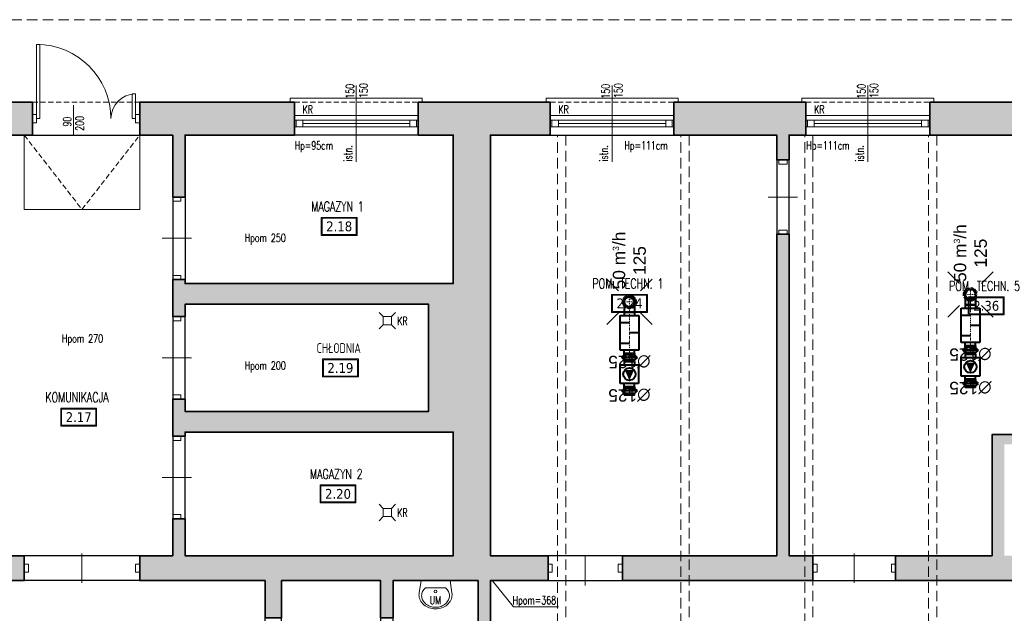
# Model space of a CAD drawing. Header units: millimetres. Extents: x 14400 to 93787, y -21104 to 39413.
# Tile 203 of 256: x 25392 to 26585, y 17501 to 18220. Entities that reach past the tile are written whole.
import ezdxf
from ezdxf.enums import TextEntityAlignment as Align

# ---------------------------------------------------------------- set-up
doc = ezdxf.new("R2010")
doc.units = ezdxf.units.MM
for name, pattern in [('DASHDOT', [25.4, 12.7, -6.35, 0, -6.35]), ('DASHED', [0.75, 0.5, -0.25]), ('HIDDEN', [9.525, 6.35, -3.175])]:
    doc.linetypes.add(name, pattern=pattern)
for name, color, linetype, lineweight in [('!MODUS_ARMATURA', 6, 'Continuous', 9), ('!MODUS_HATCH_ŚCIANA', 254, 'Continuous', 9), ('__MODUS_ŚCIANY', 2, 'Continuous', 35), ('Cienka', 3, 'Continuous', 9), ('Drzwi', 1, 'Continuous', 15), ('FLUID-SW', 3, 'Continuous', 40), ('FLUID-SW-SYM', 7, 'Continuous', 0), ('FLUID-WYSW', 3, 'Continuous', 40), ('Okna', 3, 'Continuous', 13), ('Opis', 8, 'Continuous', 13), ('Opis_pom', 9, 'Continuous', 18), ('Widok', 1, 'Continuous', 15)]:
    doc.layers.add(name, color=color, linetype=linetype, lineweight=lineweight)
for name, color, linetype in [('FLUID-SW-150-ARRGR', 7, 'Continuous'), ('FLUID-WYSW-150-DIM', 7, 'Continuous'), ('FLUID-WYSW-SYM', 7, 'Continuous')]:
    doc.layers.add(name, color=color, linetype=linetype)
doc.styles.add('ARCHETYP', font='romans.shx', dxfattribs={"height": 15})
doc.styles.add('ARIAL', font='tahoma.ttf')
doc.styles.add('FDBES', font='arial.ttf')
doc.styles.add('TXT', font='simplex.shx', dxfattribs={"width": 0.8})
doc.linetypes.add('FENCELINE1', pattern='A,6.35,-2.54,[133,ltypeshp.shx,S=2.54,R=0,X=-2.54,Y=0],-2.54,25.4', length=36.83)
doc.dimstyles.new('FDBES', dxfattribs={"dimscale": 50, "dimtxt": 4, "dimasz": 2.5, "dimexe": 0.8, "dimexo": 2, "dimgap": 1, "dimtad": 1, "dimdsep": 46, "dimtxsty": 'FDBES', "dimcen": 2.5, "dimclrd": 4, "dimclre": 5, "dimadec": 0, "dimazin": 0, "dimtfac": 1, "dimtmove": 0, "dimatfit": 3, "dimfxl": 1, "dimarcsym": 0})

# ---------------------------------------------------------------- blocks, each defined once
blk = doc.blocks.new('A$C50044AAD')
for points in [[(-5, 0), (-10, 5)], [(5, 0), (10, 5)], [(-5, -10), (-10, -15)], [(5, -10), (10, -15)]]:
    blk.add_lwpolyline(points)
blk.add_lwpolyline([(-5, 0), (5, 0), (5, -10), (-5, -10)], close=True)
blk = doc.blocks.new('A$C578D6593')
for p, q in [((-26.4, 0), (-29.2, 18.8)), ((17.6, 0), (20.4, 18.8)), ((-26.4, 0), (17.6, 0)), ((-19.6, 11), (10.9, 11))]:
    blk.add_line(p, q)
blk.add_circle((-4.4, 16.5), 2)
for centre, radius, start, end in [((-7.7, 20), 22, 130.6955, 154.2825), ((-7.7, 21.5), 18, 130.6955, 154.2825), ((-5.7, 17.7), 25.1, 109.6071, 130.6955), ((-5.7, 19.2), 21.1, 109.6071, 130.6955), ((-4.4, 14), 29, 90, 109.6071), ((-4.4, 15.5), 25, 90, 109.6071), ((-4.4, 14), 29, 70.3929, 90), ((-4.4, 15.5), 25, 70.3929, 90), ((-3.1, 19.2), 21.1, 49.3045, 70.3929), ((-3.1, 17.7), 25.1, 49.3045, 70.3929), ((-1, 21.5), 18, 25.7175, 49.3045), ((-1, 20), 22, 25.7175, 49.3045), ((-10.8, 21.5), 18.6, 154.2825, 180), ((-10.8, 21.5), 18.6, 180, 188.4794), ((-10.8, 23), 14.6, 154.2825, 180), ((-10.8, 23), 14.6, 180, 205.7175), ((-7.7, 24.5), 18, 205.7175, 228.4823), ((-1, 24.5), 18, 311.5177, 334.2825), ((2.1, 23), 14.6, 0, 25.7175), ((2.1, 23), 14.6, 334.2825, 0), ((2.1, 21.5), 18.6, 0, 25.7175), ((2.1, 21.5), 18.6, 351.5206, 0)]:
    blk.add_arc(centre, radius, start, end)
blk = doc.blocks.new('*U565')
at = {"linetype": 'Continuous', "lineweight": -2}
for p, q in [((-250, -62.5), (-250, 62.5)), ((250, 62.5), (250, -62.5))]:
    blk.add_line(p, q, dxfattribs=at)
at = {"color": 0, "linetype": 'ByBlock', "lineweight": -2}
for p, q in [((-250, 62.5), (-210, 62.5)), ((-210, 112.5), (210, 112.5)), ((-210, -112.5), (-210, 112.5)), ((210, 112.5), (210, -112.5)), ((250, 62.5), (210, 62.5)), ((-250, -62.5), (-210, -62.5)), ((210, -112.5), (-210, -112.5)), ((250, -62.5), (210, -62.5))]:
    blk.add_line(p, q, dxfattribs=at)
at = {"linetype": 'Continuous'}
for p, q in [((-125, -112.5), (-125, 0)), ((0, 112.5), (0, 0)), ((125, -112.5), (125, 0))]:
    blk.add_line(p, q, dxfattribs=at)
at = {"layer": 'FLUID-SW-SYM', "linetype": 'DASHDOT'}
blk.add_line((-250, 0), (250, 0), dxfattribs=at)
blk = doc.blocks.new('*U568')
at = {"color": 0, "linetype": 'ByBlock', "lineweight": -2}
for p, q in [((-31.25, 62.5), (93.75, 62.5)), ((-31.25, -62.5), (93.75, -62.5))]:
    blk.add_line(p, q, dxfattribs=at)
at = {"linetype": 'Continuous', "lineweight": -2}
blk.add_line((93.75, 62.5), (93.75, -62.5), dxfattribs=at)
at = {"color": 0, "linetype": 'ByBlock', "lineweight": -2}
blk.add_ellipse((-31.25, 0), major_axis=(0, 62.5), ratio=1, start_param=0, end_param=3.14159265, dxfattribs=at)
at = {"linetype": 'DASHED'}
blk.add_ellipse((-31.25, 0), major_axis=(0, 62.5), ratio=1, start_param=3.14159265, end_param=6.28318531, dxfattribs=at)
at = {"layer": 'FLUID-SW-SYM', "linetype": 'DASHDOT'}
for p, q in [((-93.75, 0), (93.75, 0)), ((-31.25, -62.5), (-31.25, 62.5))]:
    blk.add_line(p, q, dxfattribs=at)
blk = doc.blocks.new('*U567')
at = {"linetype": 'DASHED'}
blk.add_circle((0, 0), 80, dxfattribs=at)
at = {"color": 0, "linetype": 'ByBlock', "lineweight": -2}
blk.add_circle((0, 0), 62.5, dxfattribs=at)
blk = doc.blocks.new('*U566')
at = {"color": 0, "linetype": 'ByBlock', "lineweight": -2}
blk.add_circle((0, 0), 62.5, dxfattribs=at)
blk = doc.blocks.new('*U564')
at = {"linetype": 'Continuous', "lineweight": -2}
for p, q in [((-50, -62.5), (-50, 62.5)), ((50, 62.5), (50, -62.5))]:
    blk.add_line(p, q, dxfattribs=at)
at = {"color": 0, "linetype": 'ByBlock', "lineweight": -2}
for p, q in [((-50, 62.5), (-30, 62.5)), ((-30, 62.5), (0, 92.5)), ((-30, 62.5), (-30, -62.5)), ((0, 92.5), (30, 62.5)), ((50, 62.5), (30, 62.5)), ((30, 62.5), (30, -62.5)), ((-30, -62.5), (-50, -62.5)), ((0, -92.5), (-30, -62.5)), ((30, -62.5), (0, -92.5)), ((30, -62.5), (50, -62.5))]:
    blk.add_line(p, q, dxfattribs=at)
at = {"linetype": 'Continuous'}
blk.add_line((0, 92.5), (0, -92.5), dxfattribs=at)
at = {"layer": 'FLUID-SW-SYM', "linetype": 'DASHDOT'}
blk.add_line((-50, 0), (50, 0), dxfattribs=at)
blk = doc.blocks.new('*U563')
at = {"linetype": 'Continuous', "lineweight": -2}
for p, q in [((-153, -62), (-153, 62)), ((152, 62), (152, -62))]:
    blk.add_line(p, q, dxfattribs=at)
at = {"color": 0, "linetype": 'ByBlock', "lineweight": -2}
for p, q in [((-153, 62), (-112, 62)), ((-112, 112), (112, 112)), ((-112, -112), (-112, 112)), ((112, 112), (112, -112)), ((152, 62), (112, 62)), ((-153, -62), (-112, -62)), ((112, -112), (-112, -112)), ((152, -62), (112, -62))]:
    blk.add_line(p, q, dxfattribs=at)
at = {"linetype": 'Continuous'}
blk.add_circle((0, 0), 75, dxfattribs=at)
blk.add_solid([(-50, 56), (75, 0), (-50, -56)], dxfattribs=at)
blk = doc.blocks.new('*U562')
at = {"linetype": 'Continuous', "lineweight": -2}
for p, q in [((-50, -62.5), (-50, 62.5)), ((50, 62.5), (50, -62.5))]:
    blk.add_line(p, q, dxfattribs=at)
at = {"color": 0, "linetype": 'ByBlock', "lineweight": -2}
for p, q in [((-50, 62.5), (-30, 62.5)), ((-30, 62.5), (0, 92.5)), ((-30, 62.5), (-30, -62.5)), ((0, 92.5), (30, 62.5)), ((50, 62.5), (30, 62.5)), ((30, 62.5), (30, -62.5)), ((-30, -62.5), (-50, -62.5)), ((0, -92.5), (-30, -62.5)), ((30, -62.5), (0, -92.5)), ((30, -62.5), (50, -62.5))]:
    blk.add_line(p, q, dxfattribs=at)
at = {"linetype": 'Continuous'}
blk.add_line((0, 92.5), (0, -92.5), dxfattribs=at)
at = {"layer": 'FLUID-WYSW-SYM', "linetype": 'DASHDOT'}
blk.add_line((-50, 0), (50, 0), dxfattribs=at)
blk = doc.blocks.new('*U573')
at = {"linetype": 'Continuous', "lineweight": -2}
for p, q in [((-250, -62.5), (-250, 62.5)), ((250, 62.5), (250, -62.5))]:
    blk.add_line(p, q, dxfattribs=at)
at = {"color": 0, "linetype": 'ByBlock', "lineweight": -2}
for p, q in [((-250, 62.5), (-210, 62.5)), ((-210, 112.5), (210, 112.5)), ((-210, -112.5), (-210, 112.5)), ((210, 112.5), (210, -112.5)), ((250, 62.5), (210, 62.5)), ((-250, -62.5), (-210, -62.5)), ((210, -112.5), (-210, -112.5)), ((250, -62.5), (210, -62.5))]:
    blk.add_line(p, q, dxfattribs=at)
at = {"linetype": 'Continuous'}
for p, q in [((-125, -112.5), (-125, 0)), ((0, 112.5), (0, 0)), ((125, -112.5), (125, 0))]:
    blk.add_line(p, q, dxfattribs=at)
at = {"layer": 'FLUID-SW-SYM', "linetype": 'DASHDOT'}
blk.add_line((-250, 0), (250, 0), dxfattribs=at)
blk = doc.blocks.new('*U576')
at = {"color": 0, "linetype": 'ByBlock', "lineweight": -2}
for p, q in [((-31.25, 62.5), (93.75, 62.5)), ((-31.25, -62.5), (93.75, -62.5))]:
    blk.add_line(p, q, dxfattribs=at)
at = {"linetype": 'Continuous', "lineweight": -2}
blk.add_line((93.75, 62.5), (93.75, -62.5), dxfattribs=at)
at = {"color": 0, "linetype": 'ByBlock', "lineweight": -2}
blk.add_ellipse((-31.25, 0), major_axis=(0, 62.5), ratio=1, start_param=0, end_param=3.14159265, dxfattribs=at)
at = {"linetype": 'DASHED'}
blk.add_ellipse((-31.25, 0), major_axis=(0, 62.5), ratio=1, start_param=3.14159265, end_param=6.28318531, dxfattribs=at)
at = {"layer": 'FLUID-SW-SYM', "linetype": 'DASHDOT'}
for p, q in [((-93.75, 0), (93.75, 0)), ((-31.25, -62.5), (-31.25, 62.5))]:
    blk.add_line(p, q, dxfattribs=at)
blk = doc.blocks.new('*U575')
at = {"linetype": 'DASHED'}
blk.add_circle((0, 0), 80, dxfattribs=at)
at = {"color": 0, "linetype": 'ByBlock', "lineweight": -2}
blk.add_circle((0, 0), 62.5, dxfattribs=at)
blk = doc.blocks.new('*U574')
at = {"color": 0, "linetype": 'ByBlock', "lineweight": -2}
blk.add_circle((0, 0), 62.5, dxfattribs=at)
blk = doc.blocks.new('*U572')
at = {"linetype": 'Continuous', "lineweight": -2}
for p, q in [((-50, -62.5), (-50, 62.5)), ((50, 62.5), (50, -62.5))]:
    blk.add_line(p, q, dxfattribs=at)
at = {"color": 0, "linetype": 'ByBlock', "lineweight": -2}
for p, q in [((-50, 62.5), (-30, 62.5)), ((-30, 62.5), (0, 92.5)), ((-30, 62.5), (-30, -62.5)), ((0, 92.5), (30, 62.5)), ((50, 62.5), (30, 62.5)), ((30, 62.5), (30, -62.5)), ((-30, -62.5), (-50, -62.5)), ((0, -92.5), (-30, -62.5)), ((30, -62.5), (0, -92.5)), ((30, -62.5), (50, -62.5))]:
    blk.add_line(p, q, dxfattribs=at)
at = {"linetype": 'Continuous'}
blk.add_line((0, 92.5), (0, -92.5), dxfattribs=at)
at = {"layer": 'FLUID-SW-SYM', "linetype": 'DASHDOT'}
blk.add_line((-50, 0), (50, 0), dxfattribs=at)
blk = doc.blocks.new('*U571')
at = {"linetype": 'Continuous', "lineweight": -2}
for p, q in [((-153, -62), (-153, 62)), ((152, 62), (152, -62))]:
    blk.add_line(p, q, dxfattribs=at)
at = {"color": 0, "linetype": 'ByBlock', "lineweight": -2}
for p, q in [((-153, 62), (-112, 62)), ((-112, 112), (112, 112)), ((-112, -112), (-112, 112)), ((112, 112), (112, -112)), ((152, 62), (112, 62)), ((-153, -62), (-112, -62)), ((112, -112), (-112, -112)), ((152, -62), (112, -62))]:
    blk.add_line(p, q, dxfattribs=at)
at = {"linetype": 'Continuous'}
blk.add_circle((0, 0), 75, dxfattribs=at)
blk.add_solid([(-50, 56), (75, 0), (-50, -56)], dxfattribs=at)
blk = doc.blocks.new('*U570')
at = {"linetype": 'Continuous', "lineweight": -2}
for p, q in [((-50, -62.5), (-50, 62.5)), ((50, 62.5), (50, -62.5))]:
    blk.add_line(p, q, dxfattribs=at)
at = {"color": 0, "linetype": 'ByBlock', "lineweight": -2}
for p, q in [((-50, 62.5), (-30, 62.5)), ((-30, 62.5), (0, 92.5)), ((-30, 62.5), (-30, -62.5)), ((0, 92.5), (30, 62.5)), ((50, 62.5), (30, 62.5)), ((30, 62.5), (30, -62.5)), ((-30, -62.5), (-50, -62.5)), ((0, -92.5), (-30, -62.5)), ((30, -62.5), (0, -92.5)), ((30, -62.5), (50, -62.5))]:
    blk.add_line(p, q, dxfattribs=at)
at = {"linetype": 'Continuous'}
blk.add_line((0, 92.5), (0, -92.5), dxfattribs=at)
at = {"layer": 'FLUID-WYSW-SYM', "linetype": 'DASHDOT'}
blk.add_line((-50, 0), (50, 0), dxfattribs=at)

msp = doc.modelspace()

# ---------------------------------------------------------------- hatches: boundary and pattern name
at = {"layer": '!MODUS_HATCH_ŚCIANA', "ltscale": 2}
h = msp.add_hatch(color=8, dxfattribs=at)
h.dxf.hatch_style = 1
h.paths.add_polyline_path([(25362.18233, 18080.36372), (25407.18233, 18080.36372), (25407.18233, 18120.36372), (25317.18233, 18120.36372), (25317.18233, 17965.36372), (25147.18233, 17965.36372), (25147.18233, 17925.36372), (25317.18233, 17925.36372), (25317.18233, 17555.36372), (25242.18233, 17555.36372), (25242.18233, 17540.36372), (25397.18233, 17540.36372), (25397.18233, 17570.36372), (25362.18233, 17570.36372)])
h = msp.add_hatch(color=8, dxfattribs=at)
h.dxf.hatch_style = 1
h.paths.add_polyline_path([(25962.18233, 18080.36372), (26034.68233, 18080.36372), (26034.68233, 18120.36372), (25874.68233, 18120.36372), (25874.68233, 18080.36372), (25917.18233, 18080.36372), (25917.18233, 17900.36372), (25592.18233, 17900.36372), (25592.18233, 17905.36372), (25577.18233, 17905.36372), (25577.18233, 17860.36372), (25592.18233, 17860.36372), (25592.18233, 17875.36372), (25887.18233, 17875.36372), (25887.18233, 17745.36372), (25592.18233, 17745.36372), (25592.18233, 17760.36372), (25577.18233, 17760.36372), (25577.18233, 17715.36372), (25592.18233, 17715.36372), (25592.18233, 17720.36372), (25917.18233, 17720.36372), (25917.18233, 17570.36372), (25592.18233, 17570.36372), (25592.18233, 17615.36372), (25577.18233, 17615.36372), (25577.18233, 17570.36372), (25537.18233, 17570.36372), (25537.18233, 17540.36372), (25689.18233, 17540.36372), (25689.18233, 17495.36372), (25709.18233, 17495.36372), (25709.18233, 17540.36372), (25829.18233, 17540.36372), (25829.18233, 17495.36372), (25844.18233, 17495.36372), (25844.18233, 17540.36372), (25947.18233, 17540.36372), (25947.18233, 17330.24696), (25944.18233, 17330.36372), (25944.18233, 17320.36372), (25947.18233, 17320.36372), (25947.18233, 17170.36372), (25844.18233, 17170.36372), (25844.18233, 17395.36372), (25829.18233, 17395.36372), (25829.18233, 17290.36372), (25709.18233, 17290.36372), (25709.18233, 17395.36372), (25689.18233, 17395.36372), (25689.18233, 17270.36372), (25829.18233, 17270.36372), (25829.18233, 17170.36372), (25521.18815, 17170.36372), (25521.18815, 17030.36372), (25361.39188, 17030.36372), (25361.41516, 16990.36372), (26291.18233, 16990.36372), (26291.18233, 17030.36372), (26175.18233, 17030.36372), (26175.18233, 17380.36372), (26223.18233, 17380.36372), (26223.18233, 17390.36372), (26115.18233, 17390.36372), (26115.18233, 17380.36372), (26163.18233, 17380.36372), (26163.18233, 17030.36372), (25962.18233, 17030.36372), (25962.18233, 17380.36372), (25985.18233, 17380.36372), (25985.18233, 17390.36372), (25962.18233, 17390.36372), (25962.18233, 17540.36372), (26032.18233, 17540.36372), (26032.18233, 17570.36372), (25962.18233, 17570.36372)])
h.paths.add_polyline_path([(25947.18233, 17145.36372), (25947.18233, 17030.36372), (25536.18815, 17030.36372), (25536.18815, 17145.36372)], flags=16)
h = msp.add_hatch(color=8, dxfattribs=at)
h.dxf.hatch_style = 1
h.paths.add_polyline_path([(25724.68233, 18120.36372), (25537.18233, 18120.36372), (25537.18233, 18080.36372), (25577.18233, 18080.36372), (25577.18233, 18005.36372), (25592.18233, 18005.36372), (25592.18233, 18080.36372), (25724.68233, 18080.36372)])
h = msp.add_hatch(color=8, dxfattribs=at)
h.dxf.hatch_style = 1
h.paths.add_polyline_path([(26344.68233, 18120.36372), (26184.68233, 18120.36372), (26184.68233, 18080.36372), (26309.18233, 18080.36372), (26309.18233, 18050.36372), (26324.18233, 18050.36372), (26324.18233, 18080.36372), (26344.68233, 18080.36372)])
h = msp.add_hatch(color=8, dxfattribs=at)
h.dxf.hatch_style = 1
h.paths.add_polyline_path([(26633.18233, 18120.36372), (26494.68233, 18120.36372), (26494.68233, 18080.36372), (26633.18233, 18080.36372)])
h = msp.add_hatch(color=8, dxfattribs=at)
h.dxf.hatch_style = 1
h.paths.add_polyline_path([(26353.18233, 17570.36372), (26324.18233, 17570.36372), (26324.18233, 17960.36372), (26309.18233, 17960.36372), (26309.18233, 17570.36372), (26122.18233, 17570.36372), (26122.18233, 17540.36372), (26353.18233, 17540.36372)])
h = msp.add_hatch(color=8, dxfattribs=at)
h.dxf.hatch_style = 1
h.paths.add_polyline_path([(27648.18233, 17643.36372), (27608.18233, 17643.36372), (27608.18233, 17570.36372), (27233.18233, 17570.36372), (27233.18233, 17675.36372), (27300.18233, 17675.36372), (27300.18233, 17810.36372), (27260.18233, 17810.36372), (27260.18233, 17815.36372), (27245.18233, 17815.36372), (27245.18233, 17810.36372), (27235.18233, 17810.36372), (27235.18233, 17790.36372), (27288.18233, 17790.36372), (27288.18233, 17685.36372), (27223.18233, 17685.36372), (27223.18233, 17570.36372), (27083.18233, 17570.36372), (27083.18233, 17670.36372), (27073.18233, 17670.36372), (27073.18233, 17690.36372), (27051.18233, 17690.36372), (27051.18233, 17570.36372), (26806.18233, 17570.36372), (26806.18233, 17960.36372), (26796.18233, 17960.36372), (26796.18233, 17717.36372), (26570.18233, 17717.36372), (26570.18233, 17570.36372), (26453.18233, 17570.36372), (26453.18233, 17540.36372), (26606.18233, 17540.36372), (26606.18233, 17570.36372), (26585.18233, 17570.36372), (26585.18233, 17705.36372), (26781.18233, 17705.36372), (26781.18233, 17570.36372), (26696.18233, 17570.36372), (26696.18233, 17540.36372), (27608.18233, 17540.36372), (27608.18233, 17515.36372), (27648.18233, 17515.36372)])

# ---------------------------------------------------------------- linework, layer by layer
at = {"layer": '__MODUS_ŚCIANY', "color": 8}
for points in [[(25407.18233, 18080.36372), (25407.18233, 18120.36372), (25317.18233, 18120.36372)], [(25537.18233, 18080.36372), (25537.18233, 18120.36372), (25724.68233, 18120.36372)], [(25724.68233, 18120.36372), (25724.68233, 18080.36372)], [(25724.68233, 18080.36372), (25724.68233, 18120.36372)], [(25874.68233, 18120.36372), (26034.68233, 18120.36372)], [(25874.68233, 18120.36372), (25874.68233, 18080.36372)], [(26034.68233, 18120.36372), (26034.68233, 18080.36372)], [(26034.68233, 18080.36372), (26034.68233, 18120.36372)], [(26184.68233, 18120.36372), (26344.68233, 18120.36372)], [(26184.68233, 18120.36372), (26184.68233, 18080.36372)], [(26344.68233, 18120.36372), (26344.68233, 18080.36372)], [(26344.68233, 18080.36372), (26344.68233, 18120.36372)], [(26494.68233, 18120.36372), (26633.18233, 18120.36372)], [(26494.68233, 18120.36372), (26494.68233, 18080.36372)], [(25147.18233, 17925.36372), (25317.18233, 17925.36372), (25317.18233, 17555.36372), (25242.18233, 17555.36372), (25242.18233, 17540.36372), (25397.18233, 17540.36372), (25397.18233, 17570.36372), (25362.18233, 17570.36372), (25362.18233, 18080.36372), (25407.18233, 18080.36372)], [(25537.18233, 18080.36372), (25577.18233, 18080.36372)], [(25577.18233, 18080.36372), (25577.18233, 18005.36372), (25592.18233, 18005.36372), (25592.18233, 18080.36372), (25724.68233, 18080.36372)], [(25874.68233, 18080.36372), (25917.18233, 18080.36372), (25917.18233, 17900.36372), (25592.18233, 17900.36372), (25592.18233, 17905.36372), (25577.18233, 17905.36372)], [(25985.18233, 17380.36372), (25985.18233, 17390.36372), (25962.18233, 17390.36372), (25962.18233, 17540.36372), (26032.18233, 17540.36372), (26032.18233, 17570.36372), (25962.18233, 17570.36372), (25962.18233, 18080.36372), (26034.68233, 18080.36372)], [(26184.68233, 18080.36372), (26309.18233, 18080.36372), (26309.18233, 18050.36372), (26324.18233, 18050.36372), (26324.18233, 18080.36372), (26344.68233, 18080.36372)], [(26494.68233, 18080.36372), (26633.18233, 18080.36372)], [(26353.18233, 17540.36372), (26122.18233, 17540.36372), (26122.18233, 17570.36372), (26309.18233, 17570.36372), (26309.18233, 17960.36372), (26324.18233, 17960.36372), (26324.18233, 17570.36372), (26353.18233, 17570.36372)], [(26570.18233, 17570.36372), (26570.18233, 17717.36372), (26796.18233, 17717.36372), (26796.18233, 17960.36372), (26806.18233, 17960.36372), (26806.18233, 17570.36372), (27051.18233, 17570.36372), (27051.18233, 17815.36372), (27098.18233, 17815.36372), (27098.18233, 17810.36372), (27135.18233, 17810.36372), (27135.18233, 17790.36372), (27073.18233, 17790.36372), (27073.18233, 17670.36372), (27083.18233, 17670.36372), (27083.18233, 17570.36372), (27223.18233, 17570.36372)], [(25577.18233, 17905.36372), (25577.18233, 17860.36372), (25592.18233, 17860.36372), (25592.18233, 17875.36372), (25887.18233, 17875.36372), (25887.18233, 17745.36372), (25592.18233, 17745.36372), (25592.18233, 17760.36372), (25577.18233, 17760.36372), (25577.18233, 17715.36372), (25592.18233, 17715.36372), (25592.18233, 17720.36372), (25917.18233, 17720.36372), (25917.18233, 17570.36372), (25592.18233, 17570.36372), (25592.18233, 17615.36372), (25577.18233, 17615.36372), (25577.18233, 17570.36372)], [(25577.18233, 17570.36372), (25537.18233, 17570.36372), (25537.18233, 17540.36372), (25689.18233, 17540.36372)], [(26353.18233, 17570.36372), (26353.18233, 17540.36372)], [(26453.18233, 17570.36372), (26453.18233, 17540.36372)], [(26453.18233, 17570.36372), (26570.18233, 17570.36372)], [(25689.18233, 17540.36372), (25689.18233, 17495.36372), (25709.18233, 17495.36372), (25709.18233, 17540.36372), (25829.18233, 17540.36372), (25829.18233, 17495.36372), (25844.18233, 17495.36372), (25844.18233, 17540.36372), (25947.18233, 17540.36372), (25947.18233, 17330.24696), (25944.18233, 17330.36372), (25944.18233, 17320.36372), (25947.18233, 17320.36372), (25947.18233, 17170.36372), (25844.18233, 17170.36372), (25844.18233, 17395.36372), (25829.18233, 17395.36372), (25829.18233, 17290.36372), (25709.18233, 17290.36372)], [(26606.18233, 17540.36372), (26453.18233, 17540.36372)]]:
    msp.add_lwpolyline(points, dxfattribs=at)
at = {"layer": 'Cienka', "color": 8, "linetype": 'HIDDEN', "ltscale": 2}
for points in [[(26043.3992, 17030.36372), (26043.48166, 18080.36372)], [(26053.48166, 18080.36372), (26053.48166, 17030.36372)], [(26193.09987, 17030.36372), (26193.18233, 18080.36372)], [(26203.18233, 18080.36372), (26203.18233, 17030.36372)], [(26343.09987, 17030.36372), (26343.18233, 18080.36372)], [(26353.18233, 18080.36372), (26353.18233, 17030.36372)], [(26493.09987, 17030.36372), (26493.18233, 18080.36372)], [(26503.18233, 18080.36372), (26503.18233, 17030.36372)]]:
    msp.add_lwpolyline(points, dxfattribs=at)
at = {"layer": 'DEFPOINTS', "color": 8}
for points in [[(25362.18233, 18080.36372), (25577.18233, 18080.36372), (25577.18233, 17570.36372), (25362.18233, 17570.36372)], [(25592.18233, 17900.36372), (25917.18233, 17900.36372), (25917.18233, 18080.36372), (25592.18233, 18080.36372)], [(25962.18233, 18080.36372), (26309.18233, 18080.36372), (26309.18233, 17570.36372), (25962.18233, 17570.36372)], [(25887.18233, 17745.36372), (25592.18233, 17745.36372), (25592.18233, 17875.36372), (25887.18233, 17875.36372)], [(25592.18233, 17720.36372), (25917.18233, 17720.36372), (25917.18233, 17570.36372), (25592.18233, 17570.36372)], [(24753.18233, 17390.36372), (25689.18233, 17390.36372), (25689.18233, 17540.36372), (24753.18233, 17540.36372)], [(25709.18233, 17540.36372), (25829.18233, 17540.36372), (25829.18233, 17290.36372), (25709.18233, 17290.36372)], [(25947.18233, 17330.24696), (25844.18233, 17330.24696), (25844.18233, 17540.36372), (25947.18233, 17540.36372)], [(25962.18233, 17540.36372), (27608.18233, 17540.36372), (27608.18233, 17390.36372), (25962.18233, 17390.36372)]]:
    msp.add_lwpolyline(points, close=True, dxfattribs=at)
msp.add_lwpolyline([(26324.18233, 18080.36372), (26796.18233, 18080.36372), (26796.18233, 17717.36372), (26570.18233, 17717.36372), (26570.18233, 17570.36372), (26324.18233, 17570.36372), (26324.18233, 18080.36372)], dxfattribs=at)
at = {"layer": 'Drzwi', "color": 8}
for points in [[(25416.18233, 18190.36372), (25416.18233, 18100.36372), (25412.18233, 18100.36372), (25412.18233, 18190.36372)], [(25528.18233, 18130.36372), (25528.18233, 18100.36372), (25532.18233, 18100.36372), (25532.18233, 18130.36372)], [(25412.18233, 18105.36372), (25412.18233, 18095.36372), (25407.18233, 18095.36372), (25407.18233, 18105.36372)], [(25537.18233, 18105.36372), (25537.18233, 18095.36372), (25532.18233, 18095.36372), (25532.18233, 18105.36372)], [(26311.68233, 18050.36372), (26321.68233, 18050.36372), (26321.68233, 18045.36372), (26311.68233, 18045.36372)], [(25577.18233, 18005.36372), (25587.18233, 18005.36372), (25587.18233, 18000.36372), (25577.18233, 18000.36372)], [(26311.68233, 17965.36372), (26321.68233, 17965.36372), (26321.68233, 17960.36372), (26311.68233, 17960.36372)], [(25577.18233, 17910.36372), (25587.18233, 17910.36372), (25587.18233, 17905.36372), (25577.18233, 17905.36372)], [(25577.18233, 17860.36372), (25587.18233, 17860.36372), (25587.18233, 17855.36372), (25577.18233, 17855.36372)], [(25577.18233, 17765.36372), (25587.18233, 17765.36372), (25587.18233, 17760.36372), (25577.18233, 17760.36372)], [(25577.18233, 17715.36372), (25587.18233, 17715.36372), (25587.18233, 17710.36372), (25577.18233, 17710.36372)], [(25577.18233, 17620.36372), (25587.18233, 17620.36372), (25587.18233, 17615.36372), (25577.18233, 17615.36372)], [(25402.18233, 17560.36372), (25402.18233, 17550.36372), (25397.18233, 17550.36372), (25397.18233, 17560.36372)], [(25537.18233, 17560.36372), (25537.18233, 17550.36372), (25532.18233, 17550.36372), (25532.18233, 17560.36372)], [(26032.18233, 17550.36372), (26032.18233, 17560.36372), (26037.18233, 17560.36372), (26037.18233, 17550.36372)], [(26117.18233, 17550.36372), (26117.18233, 17560.36372), (26122.18233, 17560.36372), (26122.18233, 17550.36372)], [(26353.18233, 17550.36372), (26353.18233, 17560.36372), (26358.18233, 17560.36372), (26358.18233, 17550.36372)], [(26448.18233, 17550.36372), (26448.18233, 17560.36372), (26453.18233, 17560.36372), (26453.18233, 17550.36372)]]:
    msp.add_lwpolyline(points, close=True, dxfattribs=at)
for points in [[(25456.81072, 18116.89915), (25456.81072, 18081.07581)], [(26298.77066, 18005.36372), (26334.594, 18005.36372)], [(25564.27066, 17955.36372), (25600.094, 17955.36372)], [(25564.27066, 17810.36372), (25600.094, 17810.36372)], [(25564.27066, 17665.36372), (25600.094, 17665.36372)], [(25467.18233, 17573.27539), (25467.18233, 17537.45205)], [(26077.19571, 17534.51889), (26077.19571, 17570.34223)], [(26403.18233, 17537.45205), (26403.18233, 17573.27539)]]:
    msp.add_lwpolyline(points, dxfattribs=at)
for centre, radius, start, end in [((25412.18233, 18100.36372), 90, 0, 90), ((25532.18233, 18100.36372), 30, 90, 180)]:
    msp.add_arc(centre, radius, start, end, dxfattribs=at)
at = {"layer": 'Okna', "color": 8}
for points in [[(25799.68233, 18140.67241), (25799.68233, 18048.05503)], [(26109.68233, 18140.67241), (26109.68233, 18048.05503)], [(26419.68233, 18140.67241), (26419.68233, 18048.05503)]]:
    msp.add_lwpolyline(points, dxfattribs=at)
at = {"layer": 'Okna', "color": 8, "ltscale": 2}
for points in [[(25724.68233, 18098.36372), (25874.68233, 18098.36372)], [(25734.68233, 18094.36372), (25864.68233, 18094.36372)], [(26034.68233, 18098.36372), (26184.68233, 18098.36372)], [(26044.68233, 18094.36372), (26174.68233, 18094.36372)], [(26344.68233, 18098.36372), (26494.68233, 18098.36372)], [(26354.68233, 18094.36372), (26484.68233, 18094.36372)], [(25724.68233, 18090.36372), (25874.68233, 18090.36372)], [(26034.68233, 18090.36372), (26184.68233, 18090.36372)], [(26344.68233, 18090.36372), (26494.68233, 18090.36372)]]:
    msp.add_lwpolyline(points, dxfattribs=at)
for points in [[(25726.68233, 18098.36372), (25734.68233, 18098.36372), (25734.68233, 18090.36372), (25726.68233, 18090.36372)], [(25864.68233, 18098.36372), (25872.68233, 18098.36372), (25872.68233, 18090.36372), (25864.68233, 18090.36372)], [(26036.68233, 18098.36372), (26044.68233, 18098.36372), (26044.68233, 18090.36372), (26036.68233, 18090.36372)], [(26174.68233, 18098.36372), (26182.68233, 18098.36372), (26182.68233, 18090.36372), (26174.68233, 18090.36372)], [(26346.68233, 18098.36372), (26354.68233, 18098.36372), (26354.68233, 18090.36372), (26346.68233, 18090.36372)], [(26484.68233, 18098.36372), (26492.68233, 18098.36372), (26492.68233, 18090.36372), (26484.68233, 18090.36372)]]:
    msp.add_lwpolyline(points, close=True, dxfattribs=at)
at = {"layer": 'Opis', "color": 8, "linetype": 'HIDDEN'}
msp.add_lwpolyline([(25397.18233, 18080.36372), (25467.18233, 17990.36372), (25537.18233, 18080.36372)], dxfattribs=at)
at = {"layer": 'Opis', "color": 8}
msp.add_lwpolyline([(25964.18233, 17540.36372), (25990.14353, 17508.52418), (26044.59491, 17508.52418)], dxfattribs=at)
at = {"layer": 'Opis_pom', "color": 8, "ltscale": 0.7}
for points in [[(25757.16667, 17958.90275), (25800.68667, 17958.90275), (25800.68667, 17980.66275), (25757.16667, 17980.66275)], [(25758.25467, 17959.99075), (25799.59867, 17959.99075), (25799.59867, 17979.57475), (25758.25467, 17979.57475)], [(26109.09005, 17865.53586), (26152.61005, 17865.53586), (26152.61005, 17887.29586), (26109.09005, 17887.29586)], [(26110.17805, 17866.62386), (26151.52205, 17866.62386), (26151.52205, 17886.20786), (26110.17805, 17886.20786)], [(26541.40634, 17862.59158), (26584.92634, 17862.59158), (26584.92634, 17884.35158), (26541.40634, 17884.35158)], [(26542.49434, 17863.67958), (26583.83834, 17863.67958), (26583.83834, 17883.26358), (26542.49434, 17883.26358)], [(25758.62186, 17787.28334), (25802.14186, 17787.28334), (25802.14186, 17809.04334), (25758.62186, 17809.04334)], [(25759.70986, 17788.37134), (25801.05386, 17788.37134), (25801.05386, 17807.95534), (25759.70986, 17807.95534)], [(25441.40275, 17727.65288), (25484.92275, 17727.65288), (25484.92275, 17749.41288), (25441.40275, 17749.41288)], [(25442.49075, 17728.74088), (25483.83475, 17728.74088), (25483.83475, 17748.32488), (25442.49075, 17748.32488)], [(25755.71163, 17634.57112), (25799.23163, 17634.57112), (25799.23163, 17656.33112), (25755.71163, 17656.33112)], [(25756.79963, 17635.65912), (25798.14363, 17635.65912), (25798.14363, 17655.24312), (25756.79963, 17655.24312)]]:
    msp.add_lwpolyline(points, close=True, dxfattribs=at)
at = {"layer": 'Widok', "color": 8, "linetype": 'HIDDEN', "ltscale": 2}
msp.add_lwpolyline([(25267.18233, 17965.36372), (25267.18233, 18220.36372), (27698.18233, 18220.36372), (27698.18233, 16840.36372)], dxfattribs=at)
at = {"layer": 'Widok', "color": 8, "linetype": 'HIDDEN'}
for points in [[(25407.18233, 18120.36372), (25537.18233, 18120.36372)], [(25724.68233, 18120.36372), (25874.68233, 18120.36372)], [(26034.68233, 18120.36372), (26184.68233, 18120.36372)], [(26344.68233, 18120.36372), (26494.68233, 18120.36372)], [(25537.18233, 18080.36372), (25407.18233, 18080.36372)], [(25397.18233, 17570.36372), (25537.18233, 17570.36372)], [(26032.18233, 17570.36372), (26123.18233, 17570.36372)], [(26353.18233, 17570.36372), (26453.18233, 17570.36372)], [(25397.18233, 17540.36372), (25537.18233, 17540.36372)], [(26032.18233, 17540.36372), (26123.18233, 17540.36372)], [(26453.18233, 17540.36372), (26353.18233, 17540.36372)]]:
    msp.add_lwpolyline(points, dxfattribs=at)
at = {"layer": 'Widok', "color": 8}
for points in [[(25874.68233, 18120.36372), (25879.68233, 18120.36372), (25879.68233, 18125.36372), (25719.68233, 18125.36372), (25719.68233, 18120.36372), (25724.68233, 18120.36372)], [(26184.68233, 18120.36372), (26189.68233, 18120.36372), (26189.68233, 18125.36372), (26029.68233, 18125.36372), (26029.68233, 18120.36372), (26034.68233, 18120.36372)], [(26494.68233, 18120.36372), (26499.68233, 18120.36372), (26499.68233, 18125.36372), (26339.68233, 18125.36372), (26339.68233, 18120.36372), (26344.68233, 18120.36372)], [(25397.18233, 18080.36372), (25397.18233, 17990.36372), (25537.18233, 17990.36372), (25537.18233, 18080.36372)], [(25724.68233, 18080.36372), (25874.68233, 18080.36372)], [(26034.68233, 18080.36372), (26184.68233, 18080.36372)], [(26344.68233, 18080.36372), (26494.68233, 18080.36372)]]:
    msp.add_lwpolyline(points, dxfattribs=at)
at = {"layer": 'Widok', "color": 8, "linetype": 'FENCELINE1'}
for points in [[(25724.68233, 18104.36372), (25874.68233, 18104.36372)], [(26034.68233, 18104.36372), (26184.68233, 18104.36372)], [(26344.68233, 18104.36372), (26494.68233, 18104.36372)]]:
    msp.add_lwpolyline(points, dxfattribs=at)

# ---------------------------------------------------------------- block references
at = {"layer": '!MODUS_ARMATURA', "color": 8, "rotation": 270}
for p in [(25842.18233, 17855.36372, 0), (25842.18233, 17622.86372, 0)]:
    msp.add_blockref('A$C50044AAD', p, dxfattribs=at)
at = {"layer": '!MODUS_ARMATURA', "color": 8, "xscale": 0.8, "yscale": 0.8, "zscale": 0.8, "rotation": 180}
msp.add_blockref('A$C578D6593', (25892.19143, 17540.36372), dxfattribs=at)
at = {"layer": 'FLUID-SW', "linetype": 'Continuous'}
for name, p, xscale, yscale, zscale, rotation in [('*U567', (26543.9904, 17887.2899), 0.1000000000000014, 0.1000000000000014, 0.1000000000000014, 90), ('*U568', (26543.9904, 17884.1649), 0.09999999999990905, 0.09999999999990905, 0.09999999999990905, 270.0000000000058), ('*U566', (26543.9904, 17887.2899), 0.09999999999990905, 0.09999999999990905, 0.09999999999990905, 90), ('*U575', (26130.65048, 17878.33959), 0.1000000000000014, 0.1000000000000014, 0.1000000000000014, 90), ('*U576', (26130.65048, 17875.21459), 0.09999999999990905, 0.09999999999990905, 0.09999999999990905, 270.0000000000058), ('*U574', (26130.65048, 17878.33959), 0.09999999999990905, 0.09999999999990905, 0.09999999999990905, 90), ('*U573', (26130.65048, 17840.83959, 0), 0.1000000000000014, 0.1000000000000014, 0.1000000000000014, 270.0000000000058), ('*U565', (26543.9904, 17849.7899, 0), 0.1000000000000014, 0.1000000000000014, 0.1000000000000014, 270.0000000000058), ('*U564', (26543.9904, 17819.7899), 0.1000000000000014, 0.1000000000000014, 0.1000000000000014, 270.0000000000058), ('*U572', (26130.65048, 17810.83959), 0.1000000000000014, 0.1000000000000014, 0.1000000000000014, 270.0000000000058)]:
    msp.add_blockref(name, p, dxfattribs=dict(at, xscale=xscale, yscale=yscale, zscale=zscale, rotation=rotation))
at = {"layer": 'FLUID-WYSW', "linetype": 'Continuous', "xscale": 0.1, "yscale": 0.1, "zscale": 0.1, "rotation": 270.0000000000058}
for name, p in [('*U571', (26130.65048, 17790.58959)), ('*U563', (26543.9904, 17799.5399)), ('*U562', (26543.9904, 17779.2899)), ('*U570', (26130.65048, 17770.33959))]:
    msp.add_blockref(name, p, dxfattribs=at)

# ---------------------------------------------------------------- texts
at = {"layer": 'FLUID-SW-150-ARRGR', "char_height": 15, "attachment_point": 5, "rotation": 90, "style": 'FDBES'}
for insert in [(26130.65048, 17928.38819), (26543.9904, 17937.3385)]:
    msp.add_mtext('50 m{\\A2;\\H0.5x;3}/h\\P125', dxfattribs=dict(at, insert=insert))
at = {"layer": 'FLUID-WYSW-150-DIM', "char_height": 15, "attachment_point": 5, "rotation": 180, "style": 'FDBES'}
for insert in [(26543.9904, 17814.7899), (26130.65048, 17805.83959), (26130.65048, 17765.33959), (26543.9904, 17774.2899)]:
    msp.add_mtext('∅125\\P', dxfattribs=dict(at, insert=insert))
at = {"layer": 'Opis', "color": 8, "style": 'ARCHETYP', "width": 0.7}
for s, rotation, p in [('150', 90, (25796.8787, 18124.56946)), ('150', 90, (25813.40379, 18125.36372)), ('150', 90, (26106.8787, 18124.56946)), ('150', 90, (26122.18074, 18125.36372)), ('150', 90, (26416.8787, 18124.56946)), ('150', 90, (26432.18074, 18125.36372)), ('KR', 0.00000004, (25734.56096, 18106.44465)), ('KR', 0.00000004, (26044.56096, 18106.44465)), ('KR', 0.00000004, (26354.56096, 18106.44465)), ('90', 89.68184326, (25454.19408, 18090.68058)), ('200', 89.68184326, (25469.41041, 18085.59627)), ('Hp=95cm', 0.00000004, (25725.04364, 18062.90153)), ('Hp=111cm', 0.00000004, (26124.65559, 18062.90153)), ('Hp=111cm', 0.00000004, (26345.04364, 18062.90153)), ('istn.', 90, (25794.61345, 18048.32928)), ('istn.', 90, (26104.61345, 18048.32928)), ('istn.', 90, (26414.61345, 18048.32928)), ('Hpom 250', 0.00000004, (25664.37479, 17950.89556)), ('KR', 0.00000004, (25849.27853, 17850.17662)), ('Hpom 270', 0.00000004, (25442.96229, 17828.81078)), ('Hpom 200', 0.00000004, (25664.37479, 17796.12511)), ('KR', 0.00000004, (25849.27853, 17617.67662)), ('UM', 0.00000004, (25888.69188, 17511.63005)), ('Hpom=368', 0.00000004, (25989.10483, 17511.53842))]:
    msp.add_text(s, height=10, rotation=rotation, dxfattribs=at).set_placement(p)
at = {"layer": 'Opis_pom', "color": 8, "ltscale": 0.7, "style": 'TXT', "width": 0.7}
for s, p in [('MAGAZYN 1', (25776.90319, 17987.85578)), ('POM. TECHN. 1', (26128.82657, 17894.48889)), ('POM. TECHN. 5', (26561.14286, 17891.54461)), ('CHŁODNIA', (25778.35838, 17816.23636)), ('KOMUNIKACJA', (25461.13927, 17756.60591)), ('MAGAZYN 2', (25775.44815, 17663.52415))]:
    msp.add_text(s, height=12, dxfattribs=at).set_placement(p, align=Align.CENTER)
at = {"layer": 'Opis_pom', "color": 8, "ltscale": 0.7, "style": 'ARIAL'}
for tag, p in [('2.18', (25778.92667, 17969.78275)), ('2.24', (26130.85005, 17876.41586)), ('2.36', (26563.16634, 17873.47158)), ('2.19', (25780.38186, 17798.16334)), ('2.17', (25463.16275, 17738.53288)), ('2.20', (25777.47163, 17645.45112))]:
    msp.add_attdef(tag, text='', height=11.968, dxfattribs=at).set_placement(p, align=Align.MIDDLE_CENTER)

# ---------------------------------------------------------------- leaders
at = {"layer": 'FLUID-SW-150-ARRGR'}
for points in [[(26530.66933, 17900.61097), (26516.52719, 17914.7531)], [(26557.31146, 17900.61097), (26571.4536, 17914.7531)], [(26117.32941, 17891.66065), (26103.18727, 17905.80279)], [(26143.97154, 17891.66065), (26158.11368, 17905.80279)], [(26117.32941, 17865.01852), (26103.18727, 17850.87638)], [(26143.97154, 17865.01852), (26158.11368, 17850.87638)], [(26530.66933, 17873.96883), (26516.52719, 17859.82669)], [(26557.31146, 17873.96883), (26571.4536, 17859.82669)]]:
    msp.add_leader(points, dimstyle='FDBES', override={"dimscale": 2, "dimclrd": 256}, dxfattribs=at)

doc.saveas('drawing.dxf')
